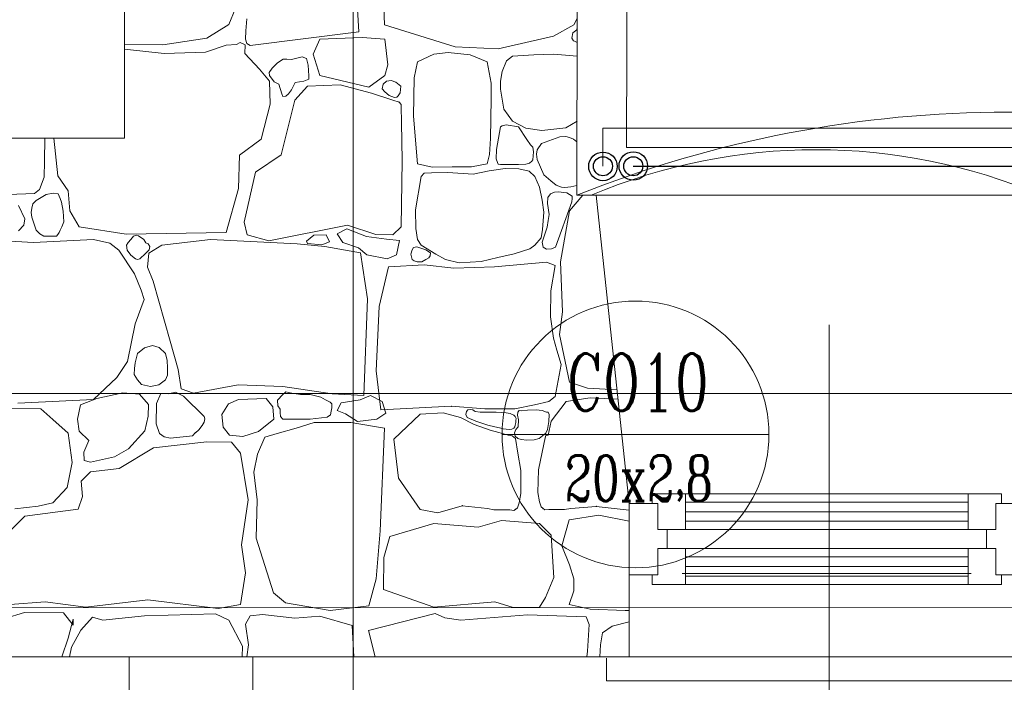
# Model space of a CAD drawing. Header units: millimetres. Extents: x -573548 to 674770, y -210017 to -47794.
# Tile 128 of 234: x 100697 to 102765, y -105629 to -104237. Entities that reach past the tile are written whole.
import ezdxf
from ezdxf.enums import TextEntityAlignment as Align
from ezdxf.lldxf.tags import DXFTag

# ---------------------------------------------------------------- set-up
doc = ezdxf.new("R2010")
doc.units = ezdxf.units.MM
for name, color, linetype, lineweight in [('_S_CO_OPIS_PION', 7, 'Continuous', 13), ('A.02 RZUT PIWNICY_is$0$_HATCH_Nr_pióra__18', 8, 'Continuous', 9), ('A.02 RZUT PIWNICY_is$0$detalokna_Nr_pióra__2', 8, 'Continuous', 9), ('A.02 RZUT PIWNICY_is$0$detalokna_Nr_pióra__8', 8, 'Continuous', 9), ('A.02 RZUT PIWNICY_is$0$Nowe_A-OKNA-OPIS_Nr_pióra__59', 8, 'Continuous', 9), ('A.02 RZUT PIWNICY_is$0$Nowe_A_okno_Nr_pióra__59', 8, 'Continuous', 9), ('A.02 RZUT PIWNICY_is$0$Nowe_SCHODY_Nr_pióra__59', 8, 'Continuous', 9), ('A.02 RZUT PIWNICY_is$0$OBRYS PARTERU#1_Nr_pióra__1', 8, 'Continuous', 9), ('A.02 RZUT PIWNICY_is$0$OKNO_DETAL_Nr_pióra__1', 8, 'Continuous', 9), ('A.02 RZUT PIWNICY_is$0$podciagi_Nr_pióra__1', 8, 'Continuous', 9), ('A.02 RZUT PIWNICY_is$0$SCHODY_Nr_pióra__1', 8, 'Continuous', 9), ('A.02 RZUT PIWNICY_is$0$Structural - Bearing_Nr_pióra__21', 8, 'Continuous', 9), ('A.02 RZUT PIWNICY_is$0$Structural - Grid', 8, 'Continuous', 9), ('A.02 RZUT PIWNICY_is$0$Structural - Grid_Nr_pióra__17', 8, 'Continuous', 9), ('FLUID-Powrót', 7, 'Continuous', 30), ('FLUID-Zasilanie', 7, 'Continuous', 30), ('IS_Przyłącza_o.p._Powrót', 142, 'DASH', 18)]:
    doc.layers.add(name, color=color, linetype=linetype, lineweight=lineweight)
doc.layers.add('IS_Zasilanie', color=1, linetype='SOLID', lineweight=30, true_color=0xff0000)
doc.styles.add('A.02 RZUT PIWNICY_is$0$STYL_AUTOMATYCZNY_1', font='arial.ttf')
doc.styles.add('JOLARD', font='complex.shx', dxfattribs={"width": 0.7})
tags = doc.linetypes.add('DASH', pattern=[15, 10, -5]).pattern_tags.tags
tags[6:7] = [DXFTag(74, 4), DXFTag(75, 0), DXFTag(340, '0'), DXFTag(46, 0.0), DXFTag(50, 0.0), DXFTag(44, 0.0), DXFTag(45, 0.0)]
tags[4:5] = [DXFTag(74, 4), DXFTag(75, 0), DXFTag(340, '0'), DXFTag(46, 0.0), DXFTag(50, 0.0), DXFTag(44, 0.0), DXFTag(45, 0.0)]
tags = doc.linetypes.add('SOLID', pattern=[10, 10, 0]).pattern_tags.tags
tags[6:7] = [DXFTag(74, 4), DXFTag(75, 0), DXFTag(340, '0'), DXFTag(46, 0.0), DXFTag(50, 0.0), DXFTag(44, 0.0), DXFTag(45, 0.0)]
tags[4:5] = [DXFTag(74, 4), DXFTag(75, 0), DXFTag(340, '0'), DXFTag(46, 0.0), DXFTag(50, 0.0), DXFTag(44, 0.0), DXFTag(45, 0.0)]

# ---------------------------------------------------------------- blocks, each defined once
blk = doc.blocks.new('*X48644')
at = {"layer": 'A.02 RZUT PIWNICY_is$0$_HATCH_Nr_pióra__18'}
for p, q in [((101979.6, -104262.1), (101971.7, -104131.9)), ((102033.3, -104247.2), (102029.5, -104150.4)), ((101706.5, -104246.8), (101719.7, -104214.6)), ((101660.3, -104275.3), (101706.5, -104246.8)), ((101744.2, -104234.7), (101742.4, -104259.9)), ((102181.6, -104293.8), (102033.3, -104247.2)), ((102430.8, -104247.6), (102388.3, -104271.2)), ((102438.2, -104234), (102430.8, -104247.6)), ((101742.4, -104259.9), (101741.5, -104277.7)), ((101751.5, -104290.6), (101979.6, -104262.1)), ((102429.1, -104264.6), (102426.8, -104275.7)), ((102437, -104258.2), (102429.1, -104264.6)), ((102438.1, -104253.2), (102437, -104258.2)), ((101487.6, -104289), (101567.8, -104289.7)), ((101567.8, -104289.7), (101660.3, -104275.3)), ((101722.9, -104288.7), (101701.2, -104290.1)), ((101730.3, -104284.9), (101722.9, -104288.7)), ((101740.9, -104289.4), (101730.3, -104284.9)), ((101740.4, -104307.9), (101740.9, -104289.4)), ((101741.5, -104277.7), (101744.4, -104286.9)), ((101744.4, -104286.9), (101751.5, -104290.6)), ((101897.7, -104277.7), (101883.3, -104309.3)), ((101986.6, -104274.3), (101897.7, -104277.7)), ((102033.9, -104277.7), (101986.6, -104274.3)), ((102040.6, -104331.3), (102033.9, -104277.7)), ((102388.3, -104271.2), (102272, -104298.2)), ((102426.8, -104275.7), (102430, -104281)), ((102430, -104281), (102432.2, -104281.7)), ((102432.2, -104281.7), (102436.7, -104283.9)), ((102436.7, -104283.9), (102438.1, -104284.1)), ((101570.7, -104307.9), (101487.6, -104298.4)), ((101657.8, -104305), (101570.7, -104307.9)), ((101701.2, -104290.1), (101657.8, -104305)), ((101770.9, -104340.5), (101740.4, -104307.9)), ((101883.3, -104309.3), (101897.7, -104354.3)), ((102136.7, -104309.3), (102102.8, -104325.2)), ((102167.1, -104305.8), (102136.7, -104309.3)), ((102213.4, -104310.4), (102167.1, -104305.8)), ((102272, -104298.2), (102181.6, -104293.8)), ((102249, -104325.2), (102213.4, -104310.4)), ((102346.8, -104310.4), (102301.9, -104313.3)), ((102389, -104309), (102346.8, -104310.4)), ((102437.7, -104313.3), (102389, -104309)), ((101808.5, -104327.6), (101797.3, -104338.8)), ((101820.6, -104320), (101808.5, -104327.6)), ((101828.4, -104319.8), (101820.6, -104320)), ((101837.8, -104320.7), (101828.4, -104319.8)), ((101860.2, -104314.9), (101837.8, -104320.7)), ((101869.5, -104318), (101860.2, -104314.9)), ((101873.2, -104332), (101869.5, -104318)), ((102102.8, -104325.2), (102095.6, -104358.8)), ((102257.7, -104369.8), (102249, -104325.2)), ((102289.5, -104323.1), (102280.3, -104345.8)), ((102301.9, -104313.3), (102289.5, -104323.1)), ((102438, -104313.5), (102437.7, -104313.3)), ((101791.6, -104365.7), (101770.9, -104340.5)), ((101797.3, -104338.8), (101791.5, -104347.4)), ((101791.5, -104347.4), (101791.6, -104354.3)), ((101874.7, -104354.6), (101873.2, -104332)), ((102033.9, -104354.3), (102040.6, -104331.3)), ((102280.3, -104345.8), (102276.8, -104365.9)), ((101791.6, -104354.3), (101801.4, -104367)), ((101793.2, -104414), (101791.6, -104365.7)), ((101801.4, -104367), (101811.4, -104372.1)), ((101811.4, -104372.1), (101817.6, -104392.5)), ((101838, -104384.4), (101846.1, -104368.8)), ((101846.1, -104368.8), (101863.8, -104365.8)), ((101863.8, -104365.8), (101874.3, -104361.4)), ((101874.3, -104361.4), (101874.7, -104354.6)), ((101897.7, -104354.3), (102000.8, -104378.8)), ((102000.8, -104378.8), (102033.9, -104354.3)), ((102030.4, -104372.5), (102037.7, -104365.8)), ((102037.7, -104365.8), (102047.7, -104364.6)), ((102047.7, -104364.6), (102056.9, -104367.9)), ((102056.9, -104367.9), (102068, -104376.4)), ((102095.6, -104358.8), (102094, -104439.7)), ((102257.4, -104402.8), (102257.7, -104369.8)), ((102276.8, -104365.9), (102277.1, -104382.9)), ((101817.6, -104392.5), (101819.8, -104398)), ((101826.4, -104397.2), (101832.1, -104392.7)), ((101832.1, -104392.7), (101838, -104384.4)), ((101871.6, -104376.4), (101845.2, -104406.1)), ((101940.2, -104373.9), (101871.6, -104376.4)), ((102006.2, -104390.9), (101940.2, -104373.9)), ((102050.8, -104406.1), (102006.2, -104390.9)), ((102028.7, -104382.3), (102030.4, -104372.5)), ((102033.9, -104388.6), (102028.7, -104382.3)), ((102043, -104396.3), (102033.9, -104388.6)), ((102066.1, -104390.6), (102061.8, -104396.8)), ((102068, -104376.4), (102066.1, -104390.6)), ((102277.1, -104382.9), (102283.9, -104424.8)), ((101845.2, -104406.1), (101816.3, -104520.9)), ((101819.8, -104398), (101826.4, -104397.2)), ((102054.2, -104400.3), (102043, -104396.3)), ((102064.2, -104409.9), (102050.8, -104406.1)), ((102059.2, -104399.7), (102054.2, -104400.3)), ((102061.8, -104396.8), (102059.2, -104399.7)), ((102068.4, -104414.9), (102064.2, -104409.9)), ((102256.2, -104486.5), (102257.4, -104402.8)), ((101774.6, -104487.9), (101793.2, -104414)), ((102068.6, -104418.9), (102068.4, -104414.9)), ((102069, -104452.8), (102068.6, -104418.9)), ((102283.9, -104424.8), (102301.9, -104450)), ((102070.6, -104532.5), (102069, -104452.8)), ((102094, -104439.7), (102102.8, -104539.9)), ((102301.9, -104450), (102330.1, -104464.3)), ((102414.3, -104463.8), (102437.7, -104450)), ((102277.1, -104461.9), (102268.3, -104509.2)), ((102280.3, -104459.8), (102277.1, -104461.9)), ((102288.8, -104457.4), (102280.3, -104459.8)), ((102314.8, -104461.9), (102288.8, -104457.4)), ((102332.6, -104488.6), (102314.8, -104461.9)), ((102330.1, -104464.3), (102364.1, -104469.7)), ((102364.1, -104469.7), (102414.3, -104463.8)), ((101319.6, -104533.9), (101320.1, -104485.5)), ((101339.3, -104485.5), (101347.4, -104564.7)), ((101728.8, -104521.7), (101774.6, -104487.9)), ((102253.7, -104519.8), (102256.2, -104486.5)), ((102340.2, -104499.4), (102332.6, -104488.6)), ((102401.6, -104482.9), (102363.2, -104497)), ((102414.2, -104482.4), (102401.6, -104482.9)), ((102422.2, -104484.3), (102414.2, -104482.4)), ((102430.6, -104488), (102422.2, -104484.3)), ((102437.5, -104493.6), (102430.6, -104488)), ((102437.5, -104493.8), (102437.5, -104493.6)), ((102268.3, -104509.2), (102268, -104529.4)), ((102344.8, -104504.6), (102340.2, -104499.4)), ((102346.3, -104514.6), (102344.8, -104504.6)), ((102345, -104531), (102346.3, -104514.6)), ((102354.3, -104510.4), (102352.3, -104519.5)), ((102363.2, -104497), (102354.3, -104510.4)), ((101318.8, -104567.5), (101319.6, -104533.9)), ((101727.2, -104591.5), (101728.8, -104521.7)), ((101816.3, -104520.9), (101762.7, -104556.8)), ((102068.1, -104671.6), (102070.6, -104532.5)), ((102249, -104539.9), (102253.7, -104519.8)), ((102268, -104529.4), (102270.6, -104536.5)), ((102270.6, -104536.5), (102272.2, -104540.4)), ((102337.6, -104538.2), (102343, -104534.3)), ((102343, -104534.3), (102345, -104531)), ((102352.3, -104519.5), (102353.9, -104530.6)), ((102353.9, -104530.6), (102367.7, -104562.6)), ((101762.7, -104556.8), (101739.1, -104662.1)), ((102102.8, -104539.9), (102133.2, -104546.8)), ((102166.7, -104558.1), (102131.9, -104558.6)), ((102133.2, -104546.8), (102175.6, -104546.2)), ((102219.7, -104561.4), (102166.7, -104558.1)), ((102175.6, -104546.2), (102215.8, -104546.1)), ((102215.8, -104546.1), (102249, -104539.9)), ((102253, -104554.1), (102219.7, -104561.4)), ((102286.9, -104549.4), (102253, -104554.1)), ((102272.2, -104540.4), (102277.1, -104541.3)), ((102277.1, -104541.3), (102314.8, -104541.3)), ((102315.4, -104549.9), (102286.9, -104549.4)), ((102314.8, -104541.3), (102330.4, -104540)), ((102337.4, -104554.8), (102315.4, -104549.9)), ((102330.4, -104540), (102337.6, -104538.2)), ((102349.3, -104566.1), (102337.4, -104554.8)), ((101308.8, -104593.7), (101318.8, -104567.5)), ((101347.4, -104564.7), (101368.9, -104596.4)), ((102110.6, -104566.1), (102098.6, -104635.9)), ((102116.9, -104559.2), (102110.6, -104566.1)), ((102131.9, -104558.6), (102116.9, -104559.2)), ((102359.1, -104588.9), (102349.3, -104566.1)), ((102367.7, -104562.6), (102382.4, -104575.3)), ((102382.4, -104575.3), (102394, -104584.3)), ((101298.7, -104602.2), (101308.8, -104593.7)), ((101368.9, -104596.4), (101373, -104638.1)), ((101701.2, -104683.9), (101727.2, -104591.5)), ((102364.7, -104615.6), (102359.1, -104588.9)), ((102390.5, -104599.3), (102381.7, -104602.9)), ((102398.4, -104598.3), (102390.5, -104599.3)), ((102394, -104584.3), (102405.3, -104588.5)), ((102416, -104600.2), (102398.4, -104598.3)), ((102405.3, -104588.5), (102412.3, -104589)), ((102412.3, -104589), (102424.4, -104588.1)), ((102424.4, -104588.1), (102437, -104585.1)), ((102437, -104585.1), (102437.3, -104584.9)), ((101243.5, -104604.1), (101298.7, -104602.2)), ((101302, -104616.7), (101295.2, -104623.8)), ((101323.2, -104604.2), (101302, -104616.7)), ((101337.8, -104601), (101323.2, -104604.2)), ((101348.1, -104602.4), (101337.8, -104601)), ((101352.3, -104612.5), (101348.1, -104602.4)), ((101355.3, -104620.3), (101352.3, -104612.5)), ((101358.8, -104639.1), (101355.3, -104620.3)), ((102367.8, -104640.9), (102364.7, -104615.6)), ((102376.5, -104610.1), (102375.4, -104622.9)), ((102381.7, -104602.9), (102376.5, -104610.1)), ((102392.5, -104714.5), (102427.1, -104619.4)), ((102427.3, -104607.7), (102416, -104600.2)), ((102449.8, -104605.5), (102422.2, -104638.1)), ((102427.1, -104619.4), (102427.8, -104612.3)), ((102427.8, -104612.3), (102427.3, -104607.7)), ((101278, -104655.1), (101264.8, -104627)), ((101292.6, -104632.7), (101291.3, -104641.5)), ((101295.2, -104623.8), (101292.6, -104632.7)), ((101359.8, -104661.3), (101358.8, -104639.1)), ((101373, -104638.1), (101392.4, -104672)), ((102098.6, -104635.9), (102099.1, -104675.5)), ((102365.2, -104677.8), (102367.8, -104640.9)), ((102375.4, -104622.9), (102379.2, -104646.2)), ((102422.2, -104638.1), (102402.8, -104745.5)), ((101276, -104668.3), (101278, -104655.1)), ((101291.3, -104641.5), (101292.9, -104651.3)), ((101292.9, -104651.3), (101302, -104678.6)), ((101356, -104672.2), (101359.8, -104661.3)), ((102377.3, -104658.6), (102374.7, -104672.9)), ((102379.2, -104646.2), (102377.3, -104658.6)), ((101264.8, -104680.6), (101276, -104668.3)), ((101302, -104678.6), (101309.7, -104686.9)), ((101350.3, -104684.1), (101352.3, -104678.6)), ((101352.3, -104678.6), (101356, -104672.2)), ((101392.4, -104672), (101491, -104687.3)), ((101739.1, -104662.1), (101745.3, -104688.9)), ((101790.7, -104701.3), (101955.9, -104668.3)), ((101954.3, -104676.2), (101934.2, -104686.5)), ((101995.6, -104691.9), (101954.3, -104676.2)), ((101955.9, -104668.3), (102015.3, -104688.1)), ((102050.8, -104688.9), (102068.1, -104671.6)), ((102099.1, -104675.5), (102102.4, -104698.8)), ((102362.6, -104695.3), (102365.2, -104677.8)), ((102374.7, -104672.9), (102364.5, -104704.3)), ((101296.6, -104705), (101184.3, -104698.8)), ((101422.4, -104698.8), (101296.6, -104705)), ((101309.7, -104686.9), (101318.4, -104691.6)), ((101318.4, -104691.6), (101330.8, -104691.7)), ((101330.8, -104691.7), (101344.5, -104691.4)), ((101344.5, -104691.4), (101347.3, -104688.1)), ((101347.3, -104688.1), (101350.3, -104684.1)), ((101456.8, -104706.2), (101422.4, -104698.8)), ((101491, -104687.3), (101701.2, -104683.9)), ((101501, -104698.8), (101495, -104704.9)), ((101506.5, -104691.7), (101501, -104698.8)), ((101511.8, -104689.5), (101506.5, -104691.7)), ((101517.1, -104690.6), (101511.8, -104689.5)), ((101527.8, -104698.8), (101517.1, -104690.6)), ((101532.4, -104705.3), (101527.8, -104698.8)), ((101668.1, -104698.8), (101566.2, -104710.8)), ((101850.2, -104707.9), (101668.1, -104698.8)), ((101745.3, -104688.9), (101790.7, -104701.3)), ((101869.5, -104701.7), (101884.7, -104689.4)), ((101871.9, -104707.1), (101869.5, -104701.7)), ((101884.7, -104689.4), (101911.2, -104688.4)), ((101918, -104703.1), (101901.9, -104709.5)), ((101911.2, -104688.4), (101918, -104703.1)), ((101934.2, -104686.5), (101946, -104705.1)), ((102037.8, -104697.7), (101995.6, -104691.9)), ((102015.3, -104688.1), (102050.8, -104688.9)), ((102065.2, -104700.7), (102037.8, -104697.7)), ((102058.9, -104730.6), (102065.2, -104700.7)), ((102102.4, -104698.8), (102110.6, -104710.3)), ((102349.3, -104710.3), (102362.6, -104695.3)), ((101475.8, -104721.1), (101456.8, -104706.2)), ((101508.4, -104771), (101475.8, -104721.1)), ((101495, -104704.9), (101491.5, -104710.4)), ((101491.5, -104710.4), (101493.3, -104720.8)), ((101493.3, -104720.8), (101501, -104731.8)), ((101527.8, -104731.8), (101539.6, -104720.4)), ((101537.3, -104707.9), (101532.4, -104705.3)), ((101540.4, -104713.2), (101537.3, -104707.9)), ((101566.2, -104710.8), (101538.5, -104727.3)), ((101539.6, -104720.4), (101540.4, -104713.2)), ((101908.4, -104713.3), (101850.2, -104707.9)), ((101901.9, -104709.5), (101871.9, -104707.1)), ((101983, -104726.4), (101908.4, -104713.3)), ((101946, -104705.1), (101978.9, -104715.9)), ((101978.9, -104715.9), (101996.1, -104730.6)), ((102091.5, -104720.5), (102088.7, -104729.7)), ((102094.3, -104715.4), (102091.5, -104720.5)), ((102101, -104714.3), (102094.3, -104715.4)), ((102120.5, -104720.5), (102101, -104714.3)), ((102110.6, -104710.3), (102141.2, -104729.5)), ((102129.9, -104726.5), (102120.5, -104720.5)), ((102305.8, -104728.6), (102338.3, -104718.1)), ((102338.3, -104718.1), (102349.3, -104710.3)), ((102364.5, -104704.3), (102366.8, -104714.9)), ((102366.8, -104714.9), (102373.9, -104718.7)), ((102373.9, -104718.7), (102384.2, -104718.2)), ((102384.2, -104718.2), (102392.5, -104714.5)), ((101501, -104731.8), (101510.3, -104739.2)), ((101510.3, -104739.2), (101515, -104740.6)), ((101515, -104740.6), (101519.9, -104739.1)), ((101519.9, -104739.1), (101523.3, -104735.6)), ((101523.3, -104735.6), (101527.8, -104731.8)), ((101538.5, -104727.3), (101535.6, -104756.6)), ((101998, -104823.5), (101983, -104726.4)), ((101996.1, -104730.6), (102039.2, -104739.4)), ((102039.2, -104739.4), (102058.9, -104730.6)), ((102088.7, -104729.7), (102091.5, -104740.7)), ((102091.5, -104740.7), (102095.5, -104743.6)), ((102095.5, -104743.6), (102102.2, -104745.2)), ((102112.1, -104745.7), (102120.5, -104740.7)), ((102120.5, -104740.7), (102126.6, -104737.2)), ((102126.6, -104737.2), (102129.4, -104732.6)), ((102129.4, -104732.6), (102129.9, -104726.5)), ((102141.2, -104729.5), (102161.6, -104740.7)), ((102161.6, -104740.7), (102190.1, -104747.3)), ((102236.6, -104744.7), (102271.5, -104736.1)), ((102271.5, -104736.1), (102305.8, -104728.6)), ((101535.6, -104756.6), (101547.4, -104785.9)), ((102041.8, -104756.1), (102022.4, -104839)), ((102116.5, -104751.6), (102041.8, -104756.1)), ((102102.2, -104745.2), (102112.1, -104745.7)), ((102178.7, -104758.5), (102116.5, -104751.6)), ((102264.6, -104755.7), (102178.7, -104758.5)), ((102190.1, -104747.3), (102236.6, -104744.7)), ((102373.3, -104746.3), (102264.6, -104755.7)), ((102391.5, -104753.1), (102373.3, -104746.3)), ((102383, -104806.6), (102391.5, -104753.1)), ((102402.8, -104745.5), (102406.9, -104850.7)), ((101522.8, -104804.9), (101508.4, -104771)), ((101547.4, -104785.9), (101583.1, -104912.2)), ((101528.6, -104824.7), (101522.8, -104804.9)), ((102382.1, -104860.8), (102383, -104806.6)), ((101509.6, -104875.5), (101528.6, -104824.7)), ((101990.1, -105026.2), (101998, -104823.5)), ((102022.4, -104839), (102015.9, -104974.7)), ((102388.5, -104906.1), (102382.1, -104860.8)), ((102406.9, -104850.7), (102401.2, -104898.2)), ((101493.9, -104954.7), (101509.6, -104875.5)), ((102395.5, -104931.4), (102388.5, -104906.1)), ((102401.2, -104898.2), (102422.2, -104998.1)), ((101529.4, -104926.4), (101514.8, -104938.3)), ((101546.4, -104921.5), (101529.4, -104926.4)), ((101560.2, -104925.7), (101546.4, -104921.5)), ((101573.5, -104938.3), (101560.2, -104925.7)), ((101583.1, -104912.2), (101600.4, -104971.7)), ((101514.8, -104938.3), (101510.1, -104957.8)), ((101577.3, -104952.7), (101573.5, -104938.3)), ((102404.4, -104961.4), (102395.5, -104931.4)), ((101471.6, -104988.2), (101493.9, -104954.7)), ((101508.2, -104969.9), (101508, -104982.3)), ((101510.1, -104957.8), (101508.2, -104969.9)), ((101577.8, -104968.3), (101577.3, -104952.7)), ((101577.9, -104983.3), (101577.8, -104968.3)), ((101600.4, -104971.7), (101606.2, -105012.5)), ((102391.5, -105028.7), (102404.4, -104961.4)), ((101422.4, -105034.4), (101471.6, -104988.2)), ((101508, -104982.3), (101514.8, -104993.5)), ((101573.5, -104993.5), (101577.9, -104983.3)), ((102015.9, -104974.7), (102025.9, -105056.4)), ((101514.8, -104993.5), (101523.5, -105002.9)), ((101523.5, -105002.9), (101542.1, -105007.5)), ((101542.1, -105007.5), (101559.8, -105004.1)), ((101559.8, -105004.1), (101573.5, -104993.5)), ((101606.2, -105012.5), (101632.2, -105021.2)), ((101632.2, -105021.2), (101726.3, -105003.9)), ((101726.3, -105003.9), (101820, -105007.2)), ((101820, -105007.2), (101923.7, -105022.9)), ((102422.2, -104998.1), (102459.4, -105010.9)), ((102459.4, -105010.9), (102521.7, -105014.6)), ((101429.1, -105032.4), (101394.9, -105046)), ((101484, -105020.8), (101429.1, -105032.4)), ((101519.1, -105023.7), (101484, -105020.8)), ((101537.7, -105045.1), (101519.1, -105023.7)), ((101563.7, -105022.4), (101554.4, -105043.1)), ((101579.9, -105023), (101563.7, -105022.4)), ((101594.3, -105019.3), (101579.9, -105023)), ((101611.6, -105027.8), (101594.3, -105019.3)), ((101654.5, -105070.7), (101611.6, -105027.8)), ((101785, -105032.4), (101727.2, -105034.8)), ((101798.6, -105050.1), (101785, -105032.4)), ((101820, -105024.1), (101808.5, -105036)), ((101826, -105018.5), (101820, -105024.1)), ((101839, -105021.5), (101826, -105018.5)), ((101856.8, -105024.4), (101839, -105021.5)), ((101877, -105024.1), (101856.8, -105024.4)), ((101899.9, -105030.1), (101877, -105024.1)), ((101909.7, -105035.6), (101899.9, -105030.1)), ((101923.7, -105022.9), (101990.1, -105026.2)), ((101982.4, -105035.6), (102004.1, -105026.6)), ((102004.1, -105026.6), (102028.2, -105038.6)), ((102378.8, -105038.7), (102391.5, -105028.7)), ((102415.2, -105039), (102465.1, -105031.1)), ((102465.1, -105031.1), (102523.8, -105033.8)), ((101311.5, -105054.2), (101247.1, -105053.8)), ((101263.2, -105042.7), (101422.4, -105034.4)), ((101337.1, -105076.5), (101311.5, -105054.2)), ((101394.9, -105046), (101388.6, -105075.9)), ((101537.3, -105069.9), (101537.7, -105045.1)), ((101554.4, -105043.1), (101553.8, -105085.6)), ((101705.7, -105043.9), (101691.9, -105066.2)), ((101727.2, -105034.8), (101705.7, -105043.9)), ((101800.9, -105076.1), (101798.6, -105050.1)), ((101808.5, -105036), (101809.5, -105047.9)), ((101809.5, -105047.9), (101814.3, -105054.8)), ((101919, -105040.1), (101909.7, -105035.6)), ((101922.5, -105044), (101919, -105040.1)), ((101921.7, -105059.2), (101922.6, -105052.5)), ((101922.6, -105052.5), (101922.5, -105044)), ((101934.3, -105057.9), (101942.1, -105041.6)), ((101942.1, -105041.6), (101982.4, -105035.6)), ((102025.9, -105056.4), (102173.7, -105048.9)), ((102028.2, -105038.6), (102036, -105063.3)), ((102173.7, -105048.9), (102244, -105054.2)), ((102244, -105054.2), (102306.8, -105054.2)), ((102306.8, -105054.2), (102348.5, -105045.9)), ((102348.5, -105045.9), (102378.8, -105038.7)), ((102383.7, -105080.1), (102415.2, -105039)), ((101530.1, -105100.6), (101537.3, -105069.9)), ((101656.1, -105075.1), (101654.5, -105070.7)), ((101655.1, -105082.1), (101656.1, -105075.1)), ((101691.9, -105066.2), (101694.6, -105093)), ((101814.3, -105054.8), (101814.1, -105062.1)), ((101814.1, -105062.1), (101815, -105070.5)), ((101815, -105070.5), (101820, -105076.1)), ((101877, -105076.1), (101913.3, -105071.6)), ((101913.3, -105071.6), (101919.8, -105067.2)), ((101919.8, -105067.2), (101921.7, -105059.2)), ((101951.7, -105065.1), (101934.3, -105057.9)), ((101977, -105080.7), (101951.7, -105065.1)), ((102036, -105063.3), (102017.3, -105075.9)), ((102108.2, -105065.6), (102052.7, -105118.4)), ((102156.8, -105062.9), (102108.2, -105065.6)), ((102193.1, -105072.7), (102156.8, -105062.9)), ((102221.7, -105087.4), (102193.1, -105072.7)), ((102205.4, -105059.8), (102204.3, -105066.4)), ((102204.3, -105066.4), (102207.1, -105072.7)), ((102208.3, -105056.5), (102205.4, -105059.8)), ((102207.1, -105072.7), (102225.1, -105080.2)), ((102214.3, -105055.9), (102208.3, -105056.5)), ((102218.6, -105056.7), (102214.3, -105055.9)), ((102221.9, -105058.3), (102218.6, -105056.7)), ((102223.6, -105060.2), (102221.9, -105058.3)), ((102234.4, -105061.1), (102223.6, -105060.2)), ((102267.6, -105061), (102234.4, -105061.1)), ((102288.8, -105062.9), (102267.6, -105061)), ((102297.2, -105064.3), (102288.8, -105062.9)), ((102304.9, -105067.9), (102297.2, -105064.3)), ((102307.9, -105070.7), (102304.9, -105067.9)), ((102309.8, -105074.4), (102307.9, -105070.7)), ((102309.3, -105078.6), (102309.8, -105074.4)), ((102313.3, -105061), (102312.9, -105067.3)), ((102312.9, -105067.3), (102314.8, -105077.4)), ((102316.4, -105058), (102313.3, -105061)), ((102320.1, -105058.4), (102316.4, -105058)), ((102333.4, -105057.4), (102320.1, -105058.4)), ((102352, -105056.6), (102333.4, -105057.4)), ((102364.2, -105057.7), (102352, -105056.6)), ((102373.3, -105061), (102364.2, -105057.7)), ((102377.3, -105061.5), (102373.3, -105061)), ((102379.3, -105066), (102377.3, -105061.5)), ((102378.7, -105081), (102379.3, -105066)), ((101369.3, -105105.4), (101337.1, -105076.5)), ((101388.6, -105075.9), (101392, -105100.9)), ((101553.8, -105085.6), (101561.3, -105106.4)), ((101643.4, -105098.4), (101650.3, -105089.1)), ((101650.3, -105089.1), (101655.1, -105082.1)), ((101694.6, -105093), (101707.8, -105110)), ((101768.9, -105101.7), (101800.9, -105076.1)), ((101847.7, -105094.7), (101807.7, -105106.2)), ((101820, -105076.1), (101877, -105076.1)), ((101885.7, -105083.1), (101847.7, -105094.7)), ((101924.1, -105083.1), (101885.7, -105083.1)), ((101962.5, -105083.1), (101924.1, -105083.1)), ((102033.4, -105094.8), (101962.5, -105083.1)), ((102017.3, -105075.9), (101977, -105080.7)), ((102024, -105310.9), (102033.4, -105094.8)), ((102255, -105098.8), (102221.7, -105087.4)), ((102225.1, -105080.2), (102250.1, -105088.3)), ((102250.1, -105088.3), (102265.2, -105092.3)), ((102265.2, -105092.3), (102274.7, -105094)), ((102274.7, -105094), (102282.4, -105096.5)), ((102300.6, -105097.2), (102304.9, -105095.1)), ((102304.9, -105095.1), (102307, -105092.4)), ((102307, -105092.4), (102307.8, -105088.6)), ((102307.8, -105088.6), (102308.9, -105083)), ((102308.9, -105083), (102309.3, -105078.6)), ((102313.8, -105092.3), (102309, -105098)), ((102314.8, -105077.4), (102313.8, -105092.3)), ((102376, -105097.5), (102378.7, -105081)), ((102377.4, -105109.9), (102383.7, -105080.1)), ((101377.9, -105166.9), (101369.3, -105105.4)), ((101392, -105100.9), (101412.6, -105121.1)), ((101496, -105138.4), (101530.1, -105100.6)), ((101561.3, -105106.4), (101570.9, -105113.4)), ((101570.9, -105113.4), (101583.9, -105115.7)), ((101583.9, -105115.7), (101630.2, -105111.3)), ((101630.2, -105111.3), (101636.5, -105104.3)), ((101636.4, -105104.6), (101643.4, -105098.4)), ((101707.8, -105110), (101736.2, -105112.8)), ((101736.2, -105112.8), (101768.9, -105101.7)), ((101782, -105114), (101766.9, -105149.8)), ((101807.7, -105106.2), (101782, -105114)), ((102273.3, -105104.4), (102255, -105098.8)), ((102293.1, -105109.6), (102273.3, -105104.4)), ((102282.4, -105096.5), (102294.9, -105097.6)), ((102301.6, -105111.3), (102293.1, -105109.6)), ((102294.9, -105097.6), (102300.6, -105097.2)), ((102308.2, -105116.7), (102301.6, -105111.3)), ((102309, -105098), (102306.3, -105104.6)), ((102306.3, -105104.6), (102307.7, -105111.8)), ((102307.7, -105111.8), (102313.3, -105116.7)), ((102313.3, -105147.4), (102308.2, -105116.7)), ((102313.3, -105116.7), (102320.7, -105118.9)), ((102347.8, -105119.8), (102358, -105116.7)), ((102358, -105116.7), (102372, -105105.8)), ((102364.6, -105145.7), (102370.6, -105115.1)), ((102370.6, -105115.1), (102372.4, -105110.4)), ((102372, -105105.8), (102376, -105097.5)), ((102372.4, -105110.4), (102377.4, -105109.9)), ((101412.6, -105121.1), (101402.3, -105145.5)), ((101548.4, -105136), (101476.2, -105179.7)), ((101660.7, -105123.6), (101548.4, -105136)), ((101712.3, -105124.4), (101660.7, -105123.6)), ((101731.3, -105147.4), (101712.3, -105124.4)), ((102052.7, -105118.4), (102062.5, -105200.2)), ((102320.7, -105118.9), (102332.4, -105120)), ((102332.4, -105120), (102347.8, -105119.8)), ((101402.3, -105145.5), (101402.7, -105162.8)), ((101415.9, -105166.5), (101466.3, -105155.4)), ((101466.3, -105155.4), (101496, -105138.4)), ((101747.4, -105245.8), (101731.3, -105147.4)), ((101766.9, -105149.8), (101759.4, -105187.5)), ((102320, -105184.2), (102313.3, -105147.4)), ((102357, -105182.3), (102364.6, -105145.7)), ((101366.8, -105219.3), (101377.9, -105166.9)), ((101402.7, -105162.8), (101415.9, -105166.5)), ((101415.9, -105186.7), (101396.5, -105206.6)), ((101476.2, -105179.7), (101415.9, -105186.7)), ((101759.4, -105187.5), (101765.9, -105245.5)), ((102320, -105232.3), (102320, -105184.2)), ((102355.7, -105230.4), (102357, -105182.3)), ((101337.1, -105251.5), (101366.8, -105219.3)), ((101396.5, -105206.6), (101399.4, -105238.7)), ((102062.5, -105200.2), (102108.2, -105265.6)), ((101399.4, -105238.7), (101389.9, -105264.8)), ((102316.5, -105251.8), (102320, -105232.3)), ((102358.6, -105249.9), (102355.7, -105230.4)), ((101257, -105264.3), (101306.1, -105258.6)), ((101306.1, -105258.6), (101337.1, -105251.5)), ((101732.9, -105339.9), (101747.4, -105245.8)), ((101765.9, -105245.5), (101764.3, -105326.3)), ((102145.2, -105272.6), (102196.7, -105257.9)), ((102196.7, -105257.9), (102249.9, -105263.8)), ((102312.4, -105262.2), (102316.5, -105251.8)), ((102362.4, -105260.5), (102358.6, -105249.9)), ((102366.5, -105263.9), (102362.4, -105260.5)), ((102478.2, -105259.3), (102424.8, -105263.7)), ((102547.3, -105267.2), (102478.2, -105259.3)), ((101278.5, -105280), (101247.1, -105310.6)), ((101389.9, -105264.8), (101278.5, -105280)), ((102108.2, -105265.6), (102145.2, -105272.6)), ((102249.9, -105263.8), (102263.2, -105266.2)), ((102263.2, -105266.2), (102296.3, -105266.8)), ((102296.3, -105266.8), (102304.9, -105267.8)), ((102304.9, -105267.8), (102308.2, -105265.6)), ((102308.2, -105265.6), (102312.4, -105262.2)), ((102369.8, -105266.2), (102366.5, -105263.9)), ((102378.4, -105265.5), (102369.8, -105266.2)), ((102411.5, -105265.8), (102378.4, -105265.5)), ((102424.8, -105263.7), (102411.5, -105265.8)), ((102421, -105287.5), (102483.3, -105277.6)), ((102483.3, -105277.6), (102547.3, -105290)), ((102136.9, -105294.9), (102044.4, -105322.6)), ((102230.3, -105302.7), (102136.9, -105294.9)), ((102279.4, -105289.1), (102230.3, -105302.7)), ((102358.7, -105294.9), (102279.4, -105289.1)), ((102383.4, -105319.7), (102358.7, -105294.9)), ((102405.7, -105341.9), (102421, -105287.5)), ((102016.2, -105411.2), (102024, -105310.9)), ((102044.4, -105322.6), (102031.9, -105366.7)), ((102388.8, -105408.4), (102383.4, -105319.7)), ((101741.6, -105398.9), (101732.9, -105339.9)), ((101764.3, -105326.3), (101800.2, -105440.6)), ((102422.2, -105382), (102405.7, -105341.9)), ((102031.9, -105366.7), (102031.1, -105433.8)), ((102430.9, -105411.3), (102422.2, -105382)), ((101731.3, -105465.4), (101741.6, -105398.9)), ((102000.6, -105468), (102016.2, -105411.2)), ((102371.8, -105450.9), (102388.8, -105408.4)), ((102431.3, -105436.9), (102430.9, -105411.3)), ((101800.2, -105440.6), (101825.8, -105462.1)), ((102031.1, -105433.8), (102136.9, -105470.7)), ((102421, -105465.4), (102431.3, -105436.9)), ((101247.1, -105465.4), (101321, -105460)), ((101321, -105460), (101406, -105470.7)), ((101406, -105470.7), (101536.5, -105455.9)), ((101536.5, -105455.9), (101684.2, -105473.6)), ((101684.2, -105473.6), (101731.3, -105465.4)), ((101825.8, -105462.1), (101919.1, -105477.8)), ((101919.1, -105477.8), (102000.6, -105468)), ((102136.9, -105470.7), (102265.3, -105459.6)), ((102265.3, -105459.6), (102303.7, -105472)), ((102358.7, -105470.7), (102371.8, -105450.9)), ((102465.1, -105474.9), (102421, -105465.4)), ((101277.6, -105481.9), (101236.4, -105494.7)), ((101359.4, -105483.1), (101277.6, -105481.9)), ((101379.6, -105509.1), (101359.4, -105483.1)), ((101529.4, -105488.9), (101442.3, -105498.4)), ((101678.9, -105485.2), (101529.4, -105488.9)), ((101706.5, -105498.4), (101678.9, -105485.2)), ((101777.5, -105486.7), (101751.5, -105489.3)), ((101844.8, -105493.9), (101777.5, -105486.7)), ((102000, -105520.4), (102139.9, -105484)), ((102139.9, -105484), (102160.1, -105493.4)), ((102193.4, -105498.4), (102333.4, -105487.3)), ((102303.7, -105472), (102358.7, -105470.7)), ((102333.4, -105487.3), (102456.8, -105491)), ((102539, -105477.8), (102465.1, -105474.9)), ((102547.3, -105478.1), (102539, -105477.8)), ((101368.9, -105536), (101380, -105495.9)), ((101380, -105495.9), (101379.6, -105509.1)), ((101420, -105492.2), (101396.1, -105519.5)), ((101442.3, -105498.4), (101420, -105492.2)), ((101735, -105552.9), (101706.5, -105498.4)), ((101751.5, -105489.3), (101741.5, -105506.8)), ((101741.5, -105506.8), (101748.2, -105550.2)), ((101897.7, -105489.7), (101844.8, -105493.9)), ((101965.2, -105509.9), (101897.7, -105489.7)), ((102160.1, -105493.4), (102193.4, -105498.4)), ((102456.8, -105491), (102463.4, -105507.5)), ((102463.4, -105507.5), (102459.7, -105563.2)), ((102547.3, -105501.7), (102511.7, -105511.3)), ((101396.1, -105519.5), (101376.3, -105555.4)), ((101969.2, -105575.5), (101965.2, -105509.9)), ((102014, -105575.5), (102000, -105520.4)), ((102491.1, -105525.2), (102487, -105550.4)), ((102511.7, -105511.3), (102491.1, -105525.2)), ((101356.1, -105575.5), (101368.9, -105536)), ((101748.2, -105550.2), (101744.1, -105575.5)), ((102487, -105550.4), (102485.6, -105575.5)), ((101376.3, -105555.4), (101371.9, -105575.5)), ((101734.4, -105575.5), (101735, -105552.9)), ((102459.7, -105563.2), (102458, -105575.5))]:
    blk.add_line(p, q, dxfattribs=at)
for p in [(102064.2, -104409.9), (101527.8, -104731.8), (102173.7, -105048.9), (102196.7, -105257.9), (102478.2, -105259.3), (102308.2, -105265.6), (102308.2, -105265.6), (102366.5, -105263.9), (102366.5, -105263.9)]:
    blk.add_point(p, dxfattribs=at)
blk = doc.blocks.new('A.02 RZUT PIWNICY_is$0$Wypełnienie_25_1')
at = {"layer": 'A.02 RZUT PIWNICY_is$0$_HATCH_Nr_pióra__18'}
blk.add_blockref('*X48644', (0, 0), dxfattribs=at)
blk = doc.blocks.new('A.02 RZUT PIWNICY_is$0$Standardowy znacznik osi')
at = {"layer": 'A.02 RZUT PIWNICY_is$0$Structural - Grid_Nr_pióra__17'}
blk.add_line((1000, 0), (17855.4, 0), dxfattribs=at)
at = {"layer": 'A.02 RZUT PIWNICY_is$0$Structural - Grid_Nr_pióra__17', "style": 'A.02 RZUT PIWNICY_is$0$STYL_AUTOMATYCZNY_1'}
for tag, p in [('AC_MarkerText_1_0', (5, -80)), ('AC_MarkerText_1_1', (19360.4, -80))]:
    blk.add_attdef(tag, text='', height=350, rotation=270, dxfattribs=at).set_placement(p, align=Align.TOP_CENTER)
blk = doc.blocks.new('A.02 RZUT PIWNICY_is$0$Standardowy znacznik osi_3')
at = {"layer": 'A.02 RZUT PIWNICY_is$0$Structural - Grid_Nr_pióra__17'}
blk.add_line((2962.2, 0), (40906.6, 0), dxfattribs=at)
at = {"layer": 'A.02 RZUT PIWNICY_is$0$Structural - Grid_Nr_pióra__17', "style": 'A.02 RZUT PIWNICY_is$0$STYL_AUTOMATYCZNY_1'}
for tag, p in [('AC_MarkerText_1_0', (-250, -335)), ('AC_MarkerText_1_1', (44118.7, -335))]:
    blk.add_attdef(tag, text='', height=350, rotation=180, dxfattribs=at).set_placement(p, align=Align.TOP_CENTER)
blk = doc.blocks.new('A.02 RZUT PIWNICY_is')
at = {"layer": 'A.02 RZUT PIWNICY_is$0$detalokna_Nr_pióra__2'}
blk.add_line((102477.9, -104605.5), (103407.7, -104605.5), dxfattribs=at)
blk.add_lwpolyline([(102499.4, -105578.2), (102499.4, -105625.5), (103435.1, -105625.5), (103435.1, -105575.5)], dxfattribs=at)
at = {"layer": 'A.02 RZUT PIWNICY_is$0$detalokna_Nr_pióra__8'}
blk.add_line((102547.3, -105575.5), (103367.3, -105575.5), dxfattribs=at)
at = {"layer": 'A.02 RZUT PIWNICY_is$0$Nowe_A-OKNA-OPIS_Nr_pióra__59'}
blk.add_line((102967.3, -104877.8), (102967.3, -105937.6), dxfattribs=at)
at = {"layer": 'A.02 RZUT PIWNICY_is$0$Nowe_A_okno_Nr_pióra__59'}
for points in [[(102665.4, -105233.1), (102665.4, -105308.1), (102607.3, -105308.1), (102607.3, -105253.1), (102595.5, -105253.1), (102595.5, -105233.1)], [(103259.1, -105233.1), (103259.1, -105308.1), (103317.3, -105308.1), (103317.3, -105253.1), (103329.1, -105253.1), (103329.1, -105233.1)], [(102547.3, -105403.1), (102547.3, -105253.1), (102607.3, -105253.1), (102607.3, -105308.1), (102627.2, -105308.1), (102627.2, -105348.1), (102607.3, -105348.1), (102607.3, -105403.1)], [(103377.3, -105403.1), (103377.3, -105253.1), (103317.3, -105253.1), (103317.3, -105308.1), (103297.3, -105308.1), (103297.3, -105348.1), (103317.3, -105348.1), (103317.3, -105403.1)], [(102665.4, -105423.1), (102665.4, -105348.1), (102607.3, -105348.1), (102607.3, -105403.1), (102595.5, -105403.1), (102595.5, -105423.1)], [(103259.1, -105423.1), (103259.1, -105348.1), (103317.3, -105348.1), (103317.3, -105403.1), (103329.1, -105403.1), (103329.1, -105423.1)]]:
    blk.add_lwpolyline(points, close=True, dxfattribs=at)
for points in [[(103259.1, -105233.1), (102665.4, -105233.1)], [(102665.4, -105250.6), (103259.1, -105250.6)], [(102665.4, -105270.6), (103259.1, -105270.6)], [(102665.4, -105290.6), (103259.1, -105290.6)], [(102665.4, -105308.1), (103259.1, -105308.1)], [(102665.4, -105348.1), (103259.1, -105348.1)], [(102665.4, -105365.6), (103259.1, -105365.6)], [(102665.4, -105385.6), (103259.1, -105385.6)], [(102665.4, -105405.6), (103259.1, -105405.6)], [(103259.1, -105423.1), (102665.4, -105423.1)]]:
    blk.add_lwpolyline(points, dxfattribs=at)
at = {"layer": 'A.02 RZUT PIWNICY_is$0$Nowe_SCHODY_Nr_pióra__59'}
for p, q in [((101497.3, -105575.5), (101497.3, -106925.5)), ((101757.3, -105575.5), (101757.3, -107173.1))]:
    blk.add_line(p, q, dxfattribs=at)
at = {"layer": 'A.02 RZUT PIWNICY_is$0$OBRYS PARTERU#1_Nr_pióra__1'}
blk.add_lwpolyline([(87547.3, -93022.2), (87547.3, -93622.2), (80856, -93622.2), (80856, -97482.2), (80306.7, -97482.2), (80306.7, -101132.2), (82397.3, -101132.2), (82397.3, -105082.2), (87537.3, -105082.2), (87537.3, -105471.8), (106939.7, -105472.5), (118516.4, -105372.5), (118516.4, -93022.2)], close=True, dxfattribs=at)
at = {"layer": 'A.02 RZUT PIWNICY_is$0$OKNO_DETAL_Nr_pióra__1'}
blk.add_line((103265.7, -105400.6), (102658.8, -105400.3), dxfattribs=at)
at = {"layer": 'A.02 RZUT PIWNICY_is$0$podciagi_Nr_pióra__1'}
for centre, radius, start, end in [((103342.3, -106864.2), 2433.3, 68.1655, 111.8345), ((102939.8, -105724.7), 1214.8, 67.1108, 112.8892)]:
    blk.add_arc(centre, radius, start, end, dxfattribs=at)
at = {"layer": 'A.02 RZUT PIWNICY_is$0$SCHODY_Nr_pióra__1'}
blk.add_lwpolyline([(102540.9, -103178.9), (102542, -102719.7), (102653.8, -102719.7), (102653.8, -102516.4), (102542.5, -102516.4), (102547, -100756.5), (106537.3, -100784.5), (106537.3, -104505.5), (102541.9, -104505.5), (102543, -104078), (102210.2, -104077.8), (102210.2, -103178.7)], close=True, dxfattribs=at)
at = {"layer": 'A.02 RZUT PIWNICY_is$0$Structural - Bearing_Nr_pióra__21'}
for p, q in [((101487.6, -104485.5), (101487.6, -104055.5)), ((102437.3, -104605.5), (102438.3, -104205.5)), ((100647.3, -104485.5), (101487.6, -104485.5)), ((102437.3, -104605.5), (102477.9, -104605.5)), ((102477.9, -104605.5), (102547.3, -105253.1)), ((102547.3, -105253.1), (102547.3, -105575.5)), ((100617.3, -105575.5), (102547.3, -105575.5))]:
    blk.add_line(p, q, dxfattribs=at)
at = {"layer": 'A.02 RZUT PIWNICY_is$0$_HATCH_Nr_pióra__18'}
blk.add_blockref('A.02 RZUT PIWNICY_is$0$Wypełnienie_25_1', (0, 0), dxfattribs=at)
at = {"layer": 'A.02 RZUT PIWNICY_is$0$Structural - Grid', "zscale": 1000}
for name, p, rotation in [('A.02 RZUT PIWNICY_is$0$Standardowy znacznik osi', (101967.3, -108395.1), 90), ('A.02 RZUT PIWNICY_is$0$Standardowy znacznik osi_3', (121686.6, -105021.8), 180)]:
    blk.add_blockref(name, p, dxfattribs=dict(at, rotation=rotation))

msp = doc.modelspace()

# ---------------------------------------------------------------- linework, layer by layer
at = {"layer": '_S_CO_OPIS_PION', "lineweight": 9, "ltscale": 50}
msp.add_line((101710, -105108, 0), (102270.4, -105108, 0), dxfattribs=at)
msp.add_circle((101990.2, -105108, 0), 280.2, dxfattribs=at)
at = {"layer": 'FLUID-Powrót', "color": 142, "linetype": 'DASH', "ltscale": 2}
msp.add_circle((101922, -104545), 30, dxfattribs=at)
at = {"layer": 'FLUID-Powrót', "color": 142, "linetype": 'DASH', "ltscale": 10}
msp.add_circle((101922, -104544.6), 20, dxfattribs=at)
at = {"layer": 'FLUID-Zasilanie', "color": 11, "linetype": 'Continuous'}
for centre, radius in [((101985.7, -104544.1, 0), 30), ((101985.7, -104544.6), 20)]:
    msp.add_circle(centre, radius, dxfattribs=at)
at = {"layer": 'IS_Przyłącza_o.p._Powrót', "ltscale": 30}
msp.add_lwpolyline([(101922, -104544.6), (101922, -104464.7), (105913.7, -104464.7)], dxfattribs=at)
at = {"layer": 'IS_Zasilanie', "ltscale": 10}
msp.add_lwpolyline([(101985.7, -104544.6), (106013.7, -104544.6)], dxfattribs=at)

# ---------------------------------------------------------------- block references
at = {"ltscale": 10}
msp.add_blockref('A.02 RZUT PIWNICY_is', (-570.2, 0), dxfattribs=at)

# ---------------------------------------------------------------- texts
at = {"layer": '_S_CO_OPIS_PION', "lineweight": 9, "ltscale": 50, "style": 'JOLARD', "width": 0.7}
for s, height, p in [('CO10', 120, (101995.3, -104998.4, 0)), ('20x2,8', 96, (101997.1, -105200.3, 0))]:
    msp.add_text(s, height=height, dxfattribs=at).set_placement(p, align=Align.MIDDLE_CENTER)

doc.saveas('drawing.dxf')
